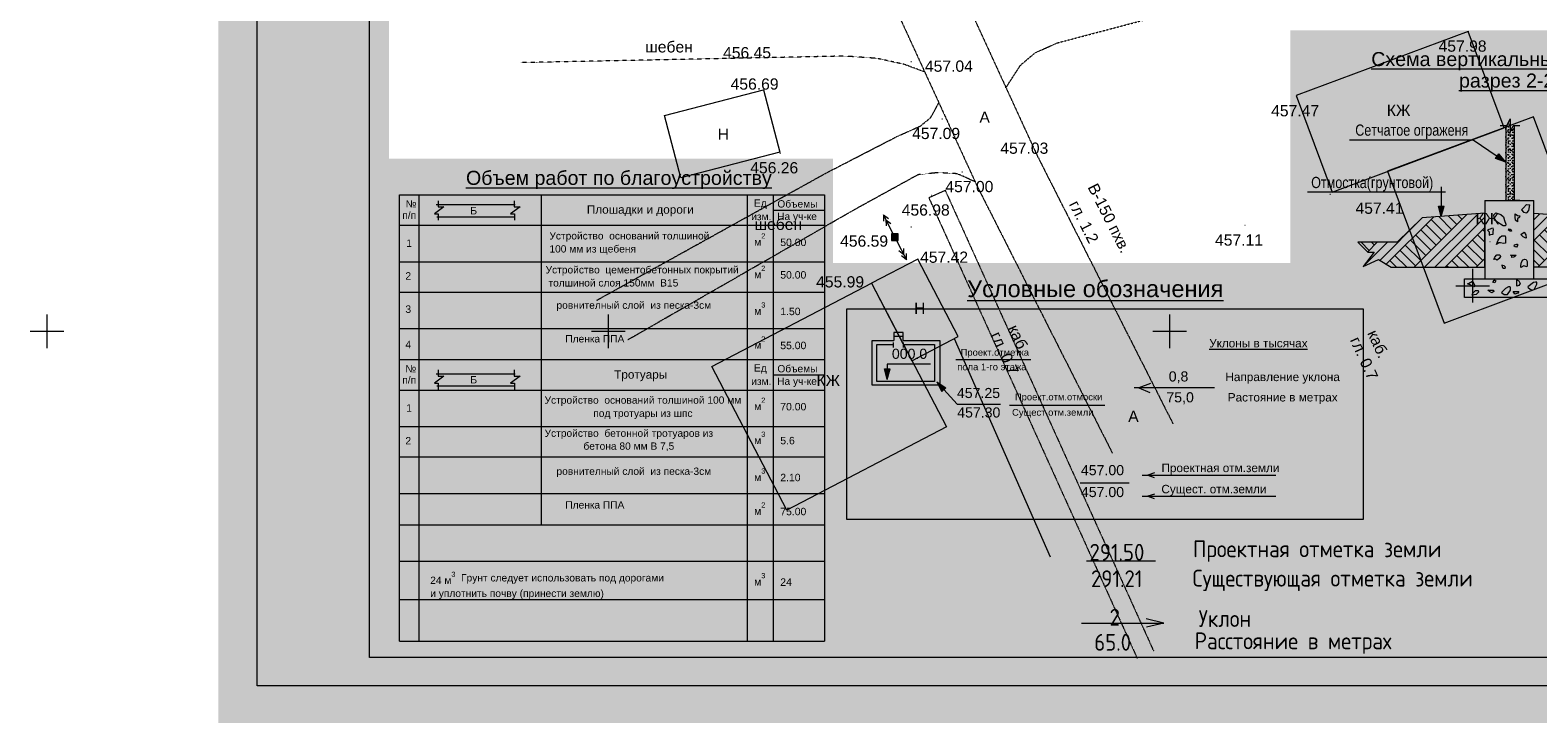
# Model space of a CAD drawing. Header units: millimetres. Extents: x 918404 to 1362154, y 4120617 to 4364104.
# Tile 33 of 256: x 918404 to 945265, y 4158072 to 4170417. Entities that reach past the tile are written whole.
import ezdxf

# ---------------------------------------------------------------- set-up
doc = ezdxf.new("R2010")
doc.units = ezdxf.units.MM
doc.header["$MEASUREMENT"] = 0
doc.linetypes.add('Д_ТРОТ_ТРУБА', pattern=[1.5, 0.75, -0.75])
for name, color, linetype, lineweight in [('(001) Сетка_Ном._пера__132', 132, 'Continuous', 18), ('(001) Сетка_Ном._пера__7', 7, 'Continuous', 18), ('(007) Здания_Ном._пера__7', 7, 'Continuous', 18), ('(014) Водопровод_Ном._пера__7', 7, 'Continuous', 18), ('(019) Связь_Ном._пера__7', 7, 'Continuous', 18), ('(022) Возд. Линии_Ном._пера__240', 240, 'Continuous', 18), ('(022) Возд. Линии_Ном._пера__7', 7, 'Continuous', 18), ('(025) Дорога_Ном._пера__7', 7, 'Continuous', 18), ('0_Ном._пера__1', 1, 'Continuous', 18), ('0_Ном._пера__174', 174, 'Continuous', 18), ('0_Ном._пера__255', 255, 'Continuous', 18), ('0_Ном._пера__5', 5, 'Continuous', 18), ('0_Ном._пера__7', 7, 'Continuous', 18), ('1_Ном._пера__7', 7, 'Continuous', 18), ('Text blocks_Ном._пера__1_Ном._пера__7', 7, 'Continuous', 18), ('text_Ном._пера__1', 1, 'Continuous', 18), ('text_Ном._пера__5', 5, 'Continuous', 18), ('text_Ном._пера__7', 7, 'Continuous', 18), ('TXT_Ном._пера__5', 5, 'Continuous', 18), ('ВЫСОТА_Ном._пера__7', 7, 'Continuous', 18), ('РУС_Ном._пера__7', 7, 'Continuous', 18), ('Текст_Ном._пера__255', 255, 'Continuous', 18), ('Текст_Ном._пера__7', 7, 'Continuous', 18), ('ТОЧКИ_Ном._пера__5', 5, 'Continuous', 18)]:
    doc.layers.add(name, color=color, linetype=linetype, lineweight=lineweight)
for name, color, linetype, lineweight, true_color in [('0_Ном._пера__253', 7, 'Continuous', 18, 0xb6b6b6), ('0_Ном._пера__8', 7, 'Continuous', 18, 0x136734), ('Канал Напор_Ном._пера__250', 7, 'Continuous', 18, 0x494949)]:
    doc.layers.add(name, color=color, linetype=linetype, lineweight=lineweight, true_color=true_color)
doc.layers.add('text', color=7, linetype='Continuous')
doc.styles.add('СГЕНЕРИР_СТИЛЬ_1', font='arial.ttf')
doc.styles.add('СГЕНЕРИР_СТИЛЬ_15', font='arial.ttf')
doc.styles.add('СГЕНЕРИР_СТИЛЬ_16', font='arial.ttf')
doc.styles.add('СГЕНЕРИР_СТИЛЬ_2', font='arial.ttf')
doc.styles.add('СГЕНЕРИР_СТИЛЬ_8', font='isocp.shx')
pattern_1 = [(45, (295942.93, 4126321.94), (-275.77163, 275.77163), []), (45, (295851, 4126413.9), (-551.5433, 551.5433), []), (45, (295759.1, 4126505.8), (-551.5433, 551.5433), []), (135, (295667.16, 4126597.72), (91.923878, 91.923878), [389.99999, -389.99999])]

# ---------------------------------------------------------------- blocks, each defined once
blk = doc.blocks.new('Линия_122', base_point=(934917, 4163752))
at = {"layer": '0_Ном._пера__1', "linetype": 'Continuous'}
blk.add_hatch(color=256, dxfattribs=at).paths.add_polyline_path([(934557, 4164150), (934645, 4163978), (934720, 4164045)])
for p, q in [((934557, 4164150), (934720, 4164045)), ((934557, 4164150), (934645, 4163978)), ((934720, 4164045), (934645, 4163978))]:
    blk.add_line(p, q, dxfattribs=at)
at = {"layer": '0_Ном._пера__5', "linetype": 'Continuous'}
blk.add_line((934917, 4163752), (934683, 4164012), dxfattribs=at)
blk = doc.blocks.new('Линия_123', base_point=(933675, 4164467))
at = {"layer": '0_Ном._пера__1', "linetype": 'Continuous'}
blk.add_hatch(color=256, dxfattribs=at).paths.add_polyline_path([(933675, 4164192), (933725, 4164379), (933625, 4164379)])
for p, q in [((933675, 4164192), (933625, 4164379)), ((933625, 4164379), (933725, 4164379)), ((933675, 4164192), (933725, 4164379))]:
    blk.add_line(p, q, dxfattribs=at)
at = {"layer": '0_Ном._пера__5', "linetype": 'Continuous'}
blk.add_line((933675, 4164467), (933675, 4164379), dxfattribs=at)
blk = doc.blocks.new('Линия_126', base_point=(943544, 4167625))
at = {"layer": 'text_Ном._пера__1', "linetype": 'Continuous'}
blk.add_hatch(color=256, dxfattribs=at).paths.add_polyline_path([(943544, 4167097), (943594, 4167283), (943494, 4167283)])
for p, q in [((943544, 4167097), (943494, 4167283)), ((943494, 4167283), (943594, 4167283)), ((943544, 4167097), (943594, 4167283))]:
    blk.add_line(p, q, dxfattribs=at)
at = {"layer": 'text_Ном._пера__7', "linetype": 'Continuous'}
blk.add_line((943544, 4167625), (943544, 4167283), dxfattribs=at)
blk = doc.blocks.new('Линия_128', base_point=(944115, 4168461))
at = {"layer": 'text_Ном._пера__1', "linetype": 'Continuous'}
blk.add_hatch(color=256, dxfattribs=at).paths.add_polyline_path([(944694, 4168067), (944568, 4168213), (944511, 4168130)])
for p, q in [((944511, 4168130), (944568, 4168213)), ((944694, 4168067), (944511, 4168130)), ((944694, 4168067), (944568, 4168213))]:
    blk.add_line(p, q, dxfattribs=at)
at = {"layer": 'text_Ном._пера__7', "linetype": 'Continuous'}
blk.add_line((944115, 4168461), (944540, 4168172), dxfattribs=at)

msp = doc.modelspace()

# ---------------------------------------------------------------- hatches: boundary and pattern name
at = {"layer": '(022) Возд. Линии_Ном._пера__240', "linetype": 'Continuous'}
h = msp.add_hatch(color=256, dxfattribs=at)
h.paths.add_polyline_path([(933751.2, 4166787.7), (933751.2, 4166667.7), (933871.2, 4166667.7), (933871.2, 4166787.7)])
h.paths.add_polyline_path([(933821.2, 4166727.7, -1.0000337), (933801.2, 4166727.7, -1)], flags=0)
at = {"layer": '(022) Возд. Линии_Ном._пера__7', "linetype": 'Continuous'}
msp.add_hatch(color=256, dxfattribs=at).paths.add_polyline_path([(933818.5, 4166720.9, 1), (933803.9, 4166734.5, 1)])
at = {"layer": '0_Ном._пера__253', "linetype": 'Continuous'}
h = msp.add_hatch(dxfattribs=at)
h.set_pattern_fill('Бетон_легкий', color=256, style=0, pattern_type=2)
h.set_pattern_definition([(0, (295942.93, 4126321.94), (0, 259.80762), [16.25, -133.75]), (0, (296017.93, 4126451.85), (0, 259.80762), [16.25, -133.75]), (60, (295942.93, 4126321.94), (-225, 129.90381), [16.25, -133.75]), (60, (296092.93, 4126321.94), (-225, 129.90381), [16.25, -133.75]), (120, (295959.18, 4126321.94), (225, 129.90381), [16.25, -133.75]), (120, (296109.18, 4126321.94), (225, 129.90381), [16.25, -133.75]), (0, (295942.933, 4126346.945), (0, 50), [0, -50, 0, -75]), (45, (295967.933, 4126346.945), (-35.355339, 35.355339), [0, -37.5, 0, -62.5])])
h.paths.add_polyline_path([(944693.8, 4167379), (944849.4, 4167379), (944849.4, 4168713), (944825.9, 4168713), (944773.3, 4168600.3), (944773.3, 4168839.6), (944709.5, 4168713), (944693.8, 4168713)])
h = msp.add_hatch(dxfattribs=at)
h.set_pattern_fill('Грунт', color=256, style=0, pattern_type=2)
h.set_pattern_definition(pattern_1)
h.paths.add_polyline_path([(942056.1, 4166636), (942233.6, 4166458.5), (942348.2, 4166461.7), (942151.1, 4166204.7), (942425.3, 4166328.9), (942649.3, 4166190.7), (944319.9, 4166190.7), (944319.9, 4167154.3), (943202.2, 4167071.4), (942761.4, 4166636)])
h = msp.add_hatch(dxfattribs=at)
h.set_pattern_fill('Грунт', color=256, style=0, pattern_type=2)
h.set_pattern_definition(pattern_1)
h.paths.add_polyline_path([(947456.9, 4166636), (947279.4, 4166458.5), (947164.8, 4166461.7), (947361.8, 4166204.7), (947087.7, 4166328.9), (946863.7, 4166190.7), (945193.1, 4166190.7), (945193.1, 4167154.3), (946310.8, 4167071.4), (946751.6, 4166636)])
at = {"layer": '0_Ном._пера__255', "linetype": 'Continuous'}
h = msp.add_hatch(color=256, dxfattribs=at)
h.paths.add_polyline_path([(921758.4, 4189078.6), (921758.4, 4158072.3), (965138, 4158072.3), (965138, 4189078.6)])
h.paths.add_polyline_path([(924794.4, 4168129), (924794.4, 4186678.8), (949743.4, 4186678.8), (949743.4, 4179109.4), (950980.5, 4179109.4), (950980.5, 4170413.3), (940853.3, 4170413.3), (940853.3, 4166265.3), (932706.4, 4166265.3), (932706.4, 4168129)], flags=0)
at = {"layer": 'Канал Напор_Ном._пера__250', "linetype": 'Continuous', "lineweight": 0, "true_color": 0x363636}
msp.add_hatch(color=250, dxfattribs=at).paths.add_polyline_path([(925671.2, 4167308.6), (925671.2, 4167265.9), (925775.6, 4167265.9), (925605.1, 4167141.2), (925673.3, 4167141.2), (925673.3, 4167084.5), (927031.7, 4167084.5), (927031.7, 4167141.2), (926963.5, 4167141.2), (927134, 4167265.9), (927029.6, 4167265.9), (927029.6, 4167308.6)])
at = {"layer": 'Канал Напор_Ном._пера__250', "linetype": 'Continuous', "lineweight": 0, "true_color": 0x121212}
msp.add_hatch(color=250, dxfattribs=at).paths.add_polyline_path([(925671.2, 4164295.1), (925671.2, 4164252.4), (925775.6, 4164252.4), (925605.1, 4164127.7), (925673.3, 4164127.7), (925673.3, 4164071), (927031.7, 4164071), (927031.7, 4164127.7), (926963.5, 4164127.7), (927134, 4164252.4), (927029.6, 4164252.4), (927029.6, 4164295.1)])

# ---------------------------------------------------------------- linework, layer by layer
at = {"layer": '(001) Сетка_Ном._пера__132', "linetype": 'Continuous'}
for p, q in [((918703.5, 4165351.3), (918703.5, 4164751.3)), ((928703.5, 4165351.3), (928703.5, 4164751.3)), ((938703.5, 4165351.3), (938703.5, 4164751.3)), ((918403.5, 4165051.3), (919003.5, 4165051.3)), ((928403.5, 4165051.3), (929003.5, 4165051.3)), ((938403.5, 4165051.3), (939003.5, 4165051.3))]:
    msp.add_line(p, q, dxfattribs=at)
at = {"layer": '(001) Сетка_Ном._пера__7', "linetype": 'Continuous'}
for p, q in [((944103.6, 4166163.2), (944103.6, 4165563.2)), ((943803.6, 4165863.2), (944403.6, 4165863.2))]:
    msp.add_line(p, q, dxfattribs=at)
at = {"layer": '(022) Возд. Линии_Ном._пера__7', "linetype": 'Continuous'}
for p, q in [((933604, 4167127.6), (933605.6, 4167015.8)), ((933604, 4167127.6), (933694.4, 4167061.8)), ((933788, 4166772.5), (933604, 4167127.6)), ((933650, 4167038.8), (933740.4, 4166973)), ((933650, 4167038.8), (933651.6, 4166927.1)), ((933833.9, 4166683.1), (934015.5, 4166326.8)), ((933970.1, 4166415.9), (933880.2, 4166482.2)), ((933970.1, 4166415.9), (933969.3, 4166527.7)), ((934015.5, 4166326.8), (933925.6, 4166393.1)), ((934015.5, 4166326.8), (934014.7, 4166438.6))]:
    msp.add_line(p, q, dxfattribs=at)
at = {"layer": '(022) Возд. Линии_Ном._пера__7', "linetype": 'Continuous', "flags": 128}
msp.add_lwpolyline([(933751.2, 4166667.7), (933871.2, 4166667.7), (933871.2, 4166787.7), (933751.2, 4166787.7)], close=True, dxfattribs=at)
at = {"layer": '(022) Возд. Линии_Ном._пера__7', "linetype": 'Continuous'}
msp.add_circle((933811.2, 4166727.7), 10, dxfattribs=at)
at = {"layer": '0_Ном._пера__174', "linetype": 'Continuous', "flags": 128}
for points in [[(922449.1, 4158734.6), (922449.1, 4188014.6), (964449.1, 4188014.6), (964449.1, 4158734.6)], [(924449.1, 4187514.6), (963949.1, 4187514.6), (963949.1, 4159234.6), (924449.1, 4159234.6)]]:
    msp.add_lwpolyline(points, close=True, dxfattribs=at)
at = {"layer": '0_Ном._пера__5', "linetype": 'Continuous'}
for p, q in [((932953.5, 4165449), (942153.9, 4165449)), ((932953.5, 4161697.9), (932953.5, 4165449)), ((942153.9, 4165449), (942153.9, 4161697.9)), ((933407.7, 4164090.1), (933407.7, 4164884.8)), ((933407.7, 4164884.8), (933790.7, 4164884.8)), ((933954.7, 4165030.4), (933790.7, 4165030.4)), ((933790.7, 4165030.4), (933790.7, 4164884.8)), ((933954.7, 4164959.5), (933790.7, 4164959.5)), ((933954.7, 4164884.8), (933954.7, 4165030.4)), ((933954.7, 4164884.8), (934611.2, 4164884.8)), ((934611.2, 4164884.8), (934611.2, 4164090.1)), ((933490.4, 4164154.4), (933490.4, 4164815.9)), ((933490.4, 4164815.9), (933784.1, 4164815.9)), ((933784.1, 4164764.5), (933784.1, 4164853.1)), ((933954.7, 4164853.1), (933954.7, 4164764.5)), ((933954.7, 4164815.9), (934514.8, 4164815.9)), ((934514.8, 4164815.9), (934514.8, 4164154.4)), ((934446.5, 4164467.1), (933673.4, 4164467.1)), ((934896.8, 4164548.9), (936230.9, 4164548.9)), ((934611.2, 4164090.1), (933407.7, 4164090.1)), ((934514.8, 4164154.4), (933490.4, 4164154.4)), ((938365.7, 4164121.9), (938155.1, 4164045.3)), ((939502.6, 4164045.3), (938074, 4164045.3)), ((938155.1, 4164045.3), (938354.2, 4163961.1)), ((934916.9, 4163752.3), (935689.7, 4163752.3)), ((935854.3, 4163736.8), (937551.4, 4163736.8)), ((942153.9, 4161697.9), (932953.5, 4161697.9))]:
    msp.add_line(p, q, dxfattribs=at)
at = {"layer": '0_Ном._пера__7', "linetype": 'Continuous'}
for p, q in [((944709.5, 4168713), (944593.9, 4168713)), ((944693.8, 4168713), (944693.8, 4167379)), ((944709.5, 4168713), (944773.3, 4168839.6)), ((944773.3, 4168839.6), (944773.3, 4168600.3)), ((944773.3, 4168600.3), (944825.9, 4168713)), ((944946.5, 4168713), (944825.9, 4168713)), ((944849.4, 4167379), (944849.4, 4168713)), ((941908.3, 4168461.4), (944114.6, 4168461.4)), ((943621.4, 4167531.6), (941159, 4167531.6)), ((944319.9, 4167379), (945193.1, 4167379)), ((944319.9, 4167379), (944319.9, 4165987.7)), ((944946.5, 4167379), (944849.4, 4167379)), ((945063.8, 4167309.1), (945007.5, 4167252.8)), ((945063.8, 4167309.1), (945122.9, 4167305.5)), ((945104.4, 4167205.8), (945122.9, 4167305.5)), ((945193.1, 4165987.7), (945193.1, 4167379)), ((943202.2, 4167071.4), (942761.4, 4166636)), ((944319.9, 4167154.3), (943202.2, 4167071.4)), ((944478.6, 4167128.2), (944517.4, 4167163.3)), ((944489.7, 4167028.6), (944478.6, 4167128.2)), ((944602.3, 4166960.2), (944489.7, 4167028.6)), ((944517.4, 4167163.3), (944607.8, 4167131.9)), ((944607.8, 4167131.9), (944650.3, 4167087.6)), ((944650.3, 4167087.6), (944670.6, 4167026.7)), ((944670.6, 4167026.7), (944696.4, 4166962.1)), ((944858.9, 4167082.1), (944858.9, 4167144.9)), ((944858.9, 4167144.9), (944905, 4167115.3)), ((944868.1, 4167030.4), (944858.9, 4167082.1)), ((944899.5, 4167000.9), (944868.1, 4167030.4)), ((944901.3, 4167054.4), (944899.5, 4167000.9)), ((944938.3, 4167083.9), (944901.3, 4167054.4)), ((944905, 4167115.3), (944943.8, 4167106.1)), ((944943.8, 4167106.1), (944938.3, 4167083.9)), ((945007.5, 4167252.8), (944971.5, 4167216.8)), ((944971.5, 4167216.8), (945012.1, 4167174.4)), ((945012.1, 4167174.4), (945071.2, 4167163.3)), ((945071.2, 4167163.3), (945104.4, 4167205.8)), ((945193.1, 4167154.3), (946310.8, 4167071.4)), ((944389.7, 4166865.2), (944365.1, 4166854.4)), ((944365.1, 4166854.4), (944395.8, 4166825.2)), ((944417.4, 4166871.3), (944389.7, 4166865.2)), ((944395.8, 4166825.2), (944400.4, 4166763.6)), ((944400.4, 4166763.6), (944426.6, 4166777.5)), ((944438.9, 4166883.6), (944417.4, 4166871.3)), ((944426.6, 4166777.5), (944469.7, 4166782.1)), ((944471.2, 4166888.3), (944438.9, 4166883.6)), ((944468.1, 4166822.1), (944472.7, 4166866.7)), ((944469.7, 4166782.1), (944468.1, 4166822.1)), ((944472.7, 4166866.7), (944471.2, 4166888.3)), ((944591.2, 4166725.2), (944625, 4166754.4)), ((944644.7, 4166927), (944602.3, 4166960.2)), ((944625, 4166754.4), (944685, 4166754.4)), ((944687.2, 4166932.6), (944644.7, 4166927)), ((944685, 4166754.4), (944691.2, 4166729.8)), ((944696.4, 4166962.1), (944687.2, 4166932.6)), ((944745, 4166854.4), (944746.6, 4166875.9)), ((944769.7, 4166834.4), (944745, 4166854.4)), ((944746.6, 4166875.9), (944772.7, 4166871.3)), ((944794.3, 4166834.4), (944769.7, 4166834.4)), ((944772.7, 4166871.3), (944788.1, 4166860.6)), ((944788.1, 4166860.6), (944794.3, 4166834.4)), ((944963.5, 4166774.4), (945020.4, 4166814.4)), ((945003.5, 4166736), (944963.5, 4166774.4)), ((945020.4, 4166814.4), (945052.7, 4166766.7)), ((945052.7, 4166766.7), (945058.9, 4166712.9)), ((942761.4, 4166636), (942056.1, 4166636)), ((944407.6, 4166650.3), (944417.6, 4166650.3)), ((944407.6, 4166650.3), (944417.6, 4166650.3)), ((944407.6, 4166650.3), (944417.6, 4166650.3)), ((944407.6, 4166650.3), (944417.6, 4166650.3)), ((944529.7, 4166597.5), (944555.8, 4166674.4)), ((944569.7, 4166626.7), (944529.7, 4166597.5)), ((944555.8, 4166674.4), (944591.2, 4166725.2)), ((944602, 4166629.8), (944569.7, 4166626.7)), ((944651.2, 4166616), (944602, 4166629.8)), ((944686.6, 4166623.7), (944651.2, 4166616)), ((944691.2, 4166663.7), (944686.6, 4166623.7)), ((944691.2, 4166729.8), (944691.2, 4166663.7)), ((944845, 4166568.3), (944849.6, 4166592.9)), ((944862, 4166554.4), (944845, 4166568.3)), ((944849.6, 4166592.9), (944889.6, 4166602.1)), ((944886.6, 4166551.4), (944862, 4166554.4)), ((944901.9, 4166577.5), (944886.6, 4166551.4)), ((944889.6, 4166602.1), (944901.9, 4166600.6)), ((944901.9, 4166600.6), (944901.9, 4166577.5)), ((945041.9, 4166717.5), (945003.5, 4166736)), ((945058.9, 4166712.9), (945041.9, 4166717.5)), ((944483.5, 4166337.5), (944500.4, 4166372.9)), ((944485.1, 4166326.8), (944483.5, 4166337.5)), ((944494.3, 4166336), (944485.1, 4166326.8)), ((944511.2, 4166336), (944494.3, 4166336)), ((944500.4, 4166372.9), (944535.8, 4166411.4)), ((944526.6, 4166323.7), (944511.2, 4166336)), ((944540.4, 4166317.5), (944526.6, 4166323.7)), ((944535.8, 4166411.4), (944585, 4166411.4)), ((944575.8, 4166349.8), (944540.4, 4166317.5)), ((944598.9, 4166385.2), (944575.8, 4166349.8)), ((944585, 4166411.4), (944598.9, 4166385.2)), ((944622, 4166231.4), (944637.4, 4166186.8)), ((944662, 4166217.5), (944622, 4166231.4)), ((944686.6, 4166192.9), (944662, 4166217.5)), ((944800.4, 4166386.8), (944777.3, 4166409.8)), ((944777.3, 4166409.8), (944877.3, 4166409.8)), ((944803.5, 4166368.3), (944800.4, 4166386.8)), ((944834.3, 4166372.9), (944803.5, 4166368.3)), ((944852.7, 4166385.2), (944834.3, 4166372.9)), ((944877.3, 4166409.8), (944852.7, 4166385.2)), ((944958.9, 4166223.7), (944975.8, 4166282.1)), ((944958.9, 4166189.8), (944958.9, 4166223.7)), ((945014.2, 4166214.5), (944958.9, 4166189.8)), ((944975.8, 4166282.1), (944998.9, 4166325.2)), ((944998.9, 4166325.2), (945034.2, 4166337.5)), ((945066.6, 4166202.1), (945014.2, 4166214.5)), ((945034.2, 4166337.5), (945057.3, 4166331.4)), ((945057.3, 4166331.4), (945072.7, 4166291.4)), ((945072.7, 4166229.8), (945066.6, 4166202.1)), ((945072.7, 4166291.4), (945072.7, 4166229.8)), ((943956.1, 4165650.4), (943956.1, 4165987.7)), ((943956.1, 4165987.7), (945556.9, 4165987.7)), ((944031.3, 4165903), (944102.2, 4165945.1)), ((944102.2, 4165945.1), (944148.7, 4165854.2)), ((944319.9, 4165987.7), (945193.1, 4165987.7)), ((944465.5, 4165925.1), (944487.6, 4165965)), ((944487.6, 4165965), (944514.2, 4165949.5)), ((944514.2, 4165949.5), (944500.9, 4165914.1)), ((944637.4, 4166186.8), (944654.3, 4166172.9)), ((944654.3, 4166172.9), (944683.5, 4166172.9)), ((944683.5, 4166172.9), (944686.6, 4166192.9)), ((944888.6, 4165854.2), (944888.6, 4165967.2)), ((944888.6, 4165967.2), (944926.2, 4165949.5)), ((944926.2, 4165949.5), (944950.6, 4165900.8)), ((944009.1, 4165898.5), (944031.3, 4165903)), ((944057.9, 4165878.6), (944009.1, 4165898.5)), ((944126.5, 4165843.2), (944057.9, 4165878.6)), ((944093.3, 4165697), (944108.8, 4165730.2)), ((944166.4, 4165708), (944093.3, 4165697)), ((944108.8, 4165730.2), (944155.3, 4165778.9)), ((944148.7, 4165854.2), (944126.5, 4165843.2)), ((944155.3, 4165778.9), (944204.1, 4165774.5)), ((944208.5, 4165745.7), (944166.4, 4165708)), ((944204.1, 4165774.5), (944208.5, 4165745.7)), ((944374.6, 4165785.6), (944474.3, 4165785.6)), ((944401.2, 4165761.2), (944374.6, 4165785.6)), ((944443.3, 4165734.6), (944401.2, 4165761.2)), ((944481, 4165761.2), (944443.3, 4165734.6)), ((944500.9, 4165914.1), (944465.5, 4165925.1)), ((944474.3, 4165785.6), (944481, 4165761.2)), ((944687, 4165812.2), (944616.1, 4165741.3)), ((944616.1, 4165741.3), (944662.6, 4165708)), ((944662.6, 4165708), (944722.4, 4165705.8)), ((944742.4, 4165845.4), (944687, 4165812.2)), ((944722.4, 4165705.8), (944780, 4165783.4)), ((944764.5, 4165845.4), (944742.4, 4165845.4)), ((944777.8, 4165836.5), (944764.5, 4165845.4)), ((944780, 4165783.4), (944777.8, 4165836.5)), ((944835.4, 4165741.3), (944826.5, 4165759)), ((944826.5, 4165759), (944928.4, 4165759)), ((944857.6, 4165712.5), (944835.4, 4165741.3)), ((944908.5, 4165730.2), (944857.6, 4165712.5)), ((944928.4, 4165867.5), (944888.6, 4165854.2)), ((944928.4, 4165759), (944908.5, 4165730.2)), ((944950.6, 4165900.8), (944928.4, 4165867.5)), ((945185.4, 4165921.8), (945089.4, 4165844.3)), ((945089.4, 4165844.3), (945095, 4165829.5)), ((945095, 4165829.5), (945130, 4165801.8)), ((945130, 4165801.8), (945170.6, 4165783.4)), ((945170.6, 4165783.4), (945202, 4165794.4)), ((945220.5, 4165927.3), (945185.4, 4165921.8)), ((945202, 4165794.4), (945248.2, 4165892.3)), ((945248.2, 4165927.3), (945220.5, 4165927.3)), ((945248.2, 4165892.3), (945248.2, 4165927.3)), ((945556.9, 4165650.4), (943956.1, 4165650.4))]:
    msp.add_line(p, q, dxfattribs=at)
at = {"layer": '0_Ном._пера__7', "linetype": 'Д_ТРОТ_ТРУБА', "flags": 128}
for points in [[(925595.7, 4186494.9), (931007.6, 4175948.4), (933042.4, 4172501.4), (935273, 4167639.8), (937683.7, 4162880.2)], [(926944.5, 4186494.9), (932059.1, 4176527.8), (934101.4, 4173068.1), (936342.9, 4168183.8), (938764.5, 4163401.5)], [(935788.5, 4169391.8), (936047.7, 4169793.1), (936310.5, 4170014.9), (936697, 4170188.4), (939379.8, 4170896.6), (940620.4, 4171231.6), (941400.3, 4171390.4), (942151.2, 4171494.4), (943007.7, 4171459.5), (944034.5, 4171369.1), (945006.5, 4171320.7), (945859.7, 4171325.5), (946761, 4171445.3), (947354.3, 4171661.7), (947961.2, 4172137.8), (948773.2, 4173345.5)], [(934341.1, 4169671), (933971.2, 4169808.3), (933492.1, 4169913.3), (932918.7, 4169954.6), (927146.1, 4169838.1)], [(928499.4, 4165604.9), (932580.3, 4167869.5), (933834, 4168515.7), (934266.5, 4168710.5), (934448.6, 4168858.4), (934593.3, 4169121.1)], [(935240.6, 4167710.5), (935081, 4167788.2), (934915.4, 4167858), (934572, 4167877.1), (934222.8, 4167840), (933091.6, 4167218.1), (929052.8, 4164896.7)], [(934705.8, 4167560.4), (938417, 4159356.8)], [(934414.2, 4167428.5), (938125.5, 4159224.9)]]:
    msp.add_lwpolyline(points, dxfattribs=at)
at = {"layer": '0_Ном._пера__7', "linetype": 'Continuous', "flags": 128}
for points in [[(944024.9, 4170395.4), (940956.8, 4169249.7), (941597.9, 4167532.7), (944666, 4168678.4)], [(931468.5, 4169352.3), (931757.5, 4168241.9), (929993.7, 4167782.9), (929704.7, 4168893.3)], [(942586, 4167901.7), (943596.1, 4165196.6), (946196.1, 4166167.5), (945186, 4168872.6)], [(934218.6, 4166336.7), (933394.2, 4165906.7), (934114.2, 4164526.4), (934938.6, 4164956.4)], [(930551.4, 4164423.8), (933394.2, 4165906.7), (934730.1, 4163345.6), (931887.2, 4161862.8)]]:
    msp.add_lwpolyline(points, close=True, dxfattribs=at)
for points in [[(934705.8, 4167560.4), (934414.2, 4167428.5)], [(934865.3, 4164924.2), (936573.8, 4161032.9)]]:
    msp.add_lwpolyline(points, dxfattribs=at)
at = {"layer": '0_Ном._пера__8', "linetype": 'Continuous', "flags": 128}
for points in [[(942056.1, 4166636), (942233.6, 4166458.5), (942348.2, 4166461.7), (942151.1, 4166204.7), (942425.3, 4166328.9), (942649.3, 4166190.7), (944319.9, 4166190.7), (944319.9, 4167154.3), (943202.2, 4167071.4), (942761.4, 4166636)], [(947456.9, 4166636), (947279.4, 4166458.5), (947164.8, 4166461.7), (947361.8, 4166204.7), (947087.7, 4166328.9), (946863.7, 4166190.7), (945193.1, 4166190.7), (945193.1, 4167154.3), (946310.8, 4167071.4), (946751.6, 4166636)]]:
    msp.add_lwpolyline(points, close=True, dxfattribs=at)
at = {"layer": '1_Ном._пера__7', "linetype": 'Continuous'}
for p, q in [((924983.4, 4167482.3), (932556.9, 4167482.3)), ((925327.7, 4167482.3), (925327.7, 4164545.5)), ((925636.7, 4167308.6), (927044.1, 4167308.6)), ((927507.9, 4167482.3), (927507.9, 4164545.5)), ((931179.9, 4167482.3), (931179.9, 4164545.5)), ((931638.9, 4167482.3), (931638.9, 4164545.5)), ((927043.4, 4167084.5), (925646.8, 4167084.5)), ((931638.9, 4167211.3), (932556.9, 4167211.3)), ((924983.4, 4166940.4), (932556.9, 4166940.4)), ((924983.4, 4166290.2), (932556.9, 4166290.2)), ((924983.4, 4165749.1), (932556.9, 4165749.1)), ((924983.4, 4165098.9), (932556.9, 4165098.9)), ((925327.7, 4164545.5), (925327.7, 4162162.1)), ((927507.9, 4164545.5), (927507.9, 4161602.9)), ((931179.9, 4164545.5), (931179.9, 4162162.1)), ((931638.9, 4164545.5), (931638.9, 4162162.1)), ((925636.7, 4164295.1), (927044.1, 4164295.1)), ((927043.4, 4164071), (925646.8, 4164071)), ((931638.9, 4164274.5), (932556.9, 4164274.5)), ((924983.4, 4164003.6), (932556.9, 4164003.6)), ((924983.4, 4163353.3), (932556.9, 4163353.3)), ((924983.4, 4162812.3), (932556.9, 4162812.3)), ((924983.4, 4162162.1), (932556.9, 4162162.1)), ((925327.7, 4162162.1), (925327.7, 4159525.3)), ((931179.9, 4162162.1), (931179.9, 4159525.3)), ((931638.9, 4162162.1), (931638.9, 4159525.3)), ((924983.4, 4161602.9), (932556.9, 4161602.9)), ((924983.4, 4160952), (932556.9, 4160952)), ((924983.4, 4160269.1), (932556.9, 4160269.1)), ((924983.4, 4159525.3), (932556.9, 4159525.3))]:
    msp.add_line(p, q, dxfattribs=at)
at = {"layer": '1_Ном._пера__7', "linetype": 'Continuous', "flags": 128}
for points in [[(924983.4, 4164545.5), (924983.4, 4167482.3), (932556.9, 4167482.3), (932556.9, 4164542.4)], [(925671.2, 4167376.8), (925671.2, 4167265.9), (925775.6, 4167265.9), (925605.1, 4167141.2), (925673.3, 4167141.2), (925673.3, 4167028.6)], [(927029.6, 4167376.8), (927029.6, 4167265.9), (927134, 4167265.9), (926963.5, 4167141.2), (927031.7, 4167141.2), (927031.7, 4167028.6)], [(924983.4, 4162162.1), (924983.4, 4164545.5), (932556.9, 4164545.5), (932556.9, 4162162.1)], [(925671.2, 4164363.2), (925671.2, 4164252.4), (925775.6, 4164252.4), (925605.1, 4164127.7), (925673.3, 4164127.7), (925673.3, 4164015)], [(927029.6, 4164363.2), (927029.6, 4164252.4), (927134, 4164252.4), (926963.5, 4164127.7), (927031.7, 4164127.7), (927031.7, 4164015)], [(924983.4, 4159525.3), (924983.4, 4162162.1)], [(932556.9, 4162162.1), (932556.9, 4159525.3)]]:
    msp.add_lwpolyline(points, dxfattribs=at)
at = {"layer": 'text_Ном._пера__5', "linetype": 'Continuous'}
for p, q in [((937221.4, 4160958.6), (938451.4, 4160956.8)), ((937132.7, 4159848.9), (938604, 4159848.9)), ((938604, 4159848.9), (938284.6, 4159923.2)), ((938604, 4159848.9), (938295.2, 4159780.2))]:
    msp.add_line(p, q, dxfattribs=at)
at = {"layer": 'TXT_Ном._пера__5', "linetype": 'Continuous'}
for p, q in [((938214.7, 4162484.8), (940598, 4162484.8)), ((938433.8, 4162525.4), (938317.2, 4162484.8)), ((938317.2, 4162484.8), (938430.5, 4162442.8)), ((937108, 4162350.7), (937981.8, 4162350.7)), ((938214.7, 4162109.9), (940598, 4162109.9)), ((938433.8, 4162150.5), (938317.2, 4162109.9)), ((938317.2, 4162109.9), (938430.5, 4162067.9))]:
    msp.add_line(p, q, dxfattribs=at)
at = {"layer": 'ТОЧКИ_Ном._пера__5', "linetype": 'Continuous'}
for p, q in [((944024.9, 4170395.4), (944034.9, 4170395.4)), ((934093, 4169859.4), (934103, 4169859.4)), ((931468.5, 4169352.3), (931478.5, 4169352.3)), ((940965.5, 4169252.9), (940975.5, 4169252.9)), ((940965.5, 4169252.9), (940975.5, 4169252.9)), ((934645.7, 4168838.8), (934655.7, 4168838.8)), ((931761.4, 4168227.2), (931771.4, 4168227.2)), ((935005.3, 4167893.2), (935015.3, 4167893.2)), ((934705.8, 4167560.4), (934715.8, 4167560.4)), ((934460.5, 4167474.9), (934470.5, 4167474.9)), ((941560.5, 4167492.2), (941570.5, 4167492.2)), ((934094, 4166911.3), (934104, 4166911.3)), ((940042, 4166939.3), (940052, 4166939.3)), ((933811.2, 4166727.7), (933821.2, 4166727.7)), ((934218.6, 4166336.7), (934228.6, 4166336.7)), ((933394.7, 4165906.9), (933404.7, 4165906.9))]:
    msp.add_line(p, q, dxfattribs=at)

# ---------------------------------------------------------------- block references
at = {"color": 5, "linetype": 'Continuous', "lineweight": 18}
for name, p in [('Линия_123', (933675, 4164467.1)), ('Линия_122', (934916.9, 4163752.3))]:
    msp.add_blockref(name, p, dxfattribs=at)
at = {"layer": 'text', "linetype": 'Continuous'}
for name, p in [('Линия_128', (944114.6, 4168461.4)), ('Линия_126', (943544.2, 4167625.3))]:
    msp.add_blockref(name, p, dxfattribs=at)

# ---------------------------------------------------------------- texts
at = {"layer": '(007) Здания_Ном._пера__7', "linetype": 'Continuous', "char_height": 200, "attachment_point": 7, "style": 'СГЕНЕРИР_СТИЛЬ_1'}
for s, insert in [('{КЖ}', (942574.1, 4168888)), ('{Н}', (930652.5, 4168463.5)), ('{КЖ}', (944153.7, 4166958.5)), ('{Н}', (934152.1, 4165361.6)), ('{КЖ}', (932412.7, 4164074))]:
    msp.add_mtext(s, dxfattribs=dict(at, insert=insert))
at = {"layer": '(014) Водопровод_Ном._пера__7', "linetype": 'Continuous', "char_height": 200, "attachment_point": 7, "rotation": 296.85686, "style": 'СГЕНЕРИР_СТИЛЬ_1'}
for s, insert in [('{В-150 пхв.}', (937237.1, 4167619)), ('{гл. 1.2}', (936904.1, 4167316.1))]:
    msp.add_mtext(s, dxfattribs=dict(at, insert=insert))
at = {"layer": '(019) Связь_Ном._пера__7', "linetype": 'Continuous', "char_height": 200, "attachment_point": 7, "rotation": 294.34154, "style": 'СГЕНЕРИР_СТИЛЬ_1'}
for s, insert in [('{каб.}', (935816.4, 4165108.9)), ('{гл. 0.7}', (935507.1, 4164986.4)), ('{гл. 0.7}', (941909.5, 4164895.1)), ('{каб.}', (942218.8, 4165017.6))]:
    msp.add_mtext(s, dxfattribs=dict(at, insert=insert))
at = {"layer": '(025) Дорога_Ном._пера__7', "linetype": 'Continuous', "char_height": 200, "attachment_point": 7, "style": 'СГЕНЕРИР_СТИЛЬ_1'}
for s, insert in [('{шебен}', (929361.1, 4170016.9)), ('{A}', (935315.8, 4168766.8)), ('{шебен}', (931307.5, 4166854.7)), ('{A}', (937966.6, 4163435.1))]:
    msp.add_mtext(s, dxfattribs=dict(at, insert=insert))
at = {"layer": '0_Ном._пера__7', "linetype": 'Continuous', "attachment_point": 8}
for s, insert, char_height, style in [('{\\LУклоны в тысячах}', (940286.5, 4164761.2), 150, 'СГЕНЕРИР_СТИЛЬ_16'), ('{Проект.отметка}', (935589.8, 4164578.8), 120, 'СГЕНЕРИР_СТИЛЬ_15'), ('{пола 1-го этажа}', (935537.6, 4164354.4), 120, 'СГЕНЕРИР_СТИЛЬ_15'), ('{Направление уклона}', (940718, 4164117.1), 150, 'СГЕНЕРИР_СТИЛЬ_15'), ('{Проект.отм.отмоски}', (936726.6, 4163784), 120, 'СГЕНЕРИР_СТИЛЬ_15'), ('{Растояние в метрах}', (940719.4, 4163754.4), 150, 'СГЕНЕРИР_СТИЛЬ_15'), ('{Сущест.отм.земли}', (936622.8, 4163509.5), 120, 'СГЕНЕРИР_СТИЛЬ_15'), ('{Проектная отм.земли}', (939610.4, 4162495.4), 150, 'СГЕНЕРИР_СТИЛЬ_15'), ('{Сущест. отм.земли}', (939493.9, 4162118.1), 150, 'СГЕНЕРИР_СТИЛЬ_15')]:
    msp.add_mtext(s, dxfattribs=dict(at, insert=insert, char_height=char_height, style=style))
at = {"layer": 'Text blocks_Ном._пера__1_Ном._пера__7', "linetype": 'Continuous', "char_height": 180, "attachment_point": 2, "style": 'СГЕНЕРИР_СТИЛЬ_16'}
for s, insert in [('{000.0}', (934071, 4164739.6)), ('{0,8}', (938863.7, 4164336.1)), ('{457.25}', (935299.7, 4164040.7)), ('{75,0}', (938891.2, 4163964)), ('{457.30}', (935304.7, 4163694.1)), ('{457.00}', (937508.5, 4162665.9)), ('{457.00}', (937508.5, 4162275.9))]:
    msp.add_mtext(s, dxfattribs=dict(at, insert=insert))
at = {"layer": 'text_Ном._пера__5', "linetype": 'Continuous', "char_height": 300, "attachment_point": 7, "style": 'СГЕНЕРИР_СТИЛЬ_8'}
for s, insert in [('{291.50}', (937277.4, 4160962.1)), ('{Проектная отметка земли}', (939120.6, 4160942.3)), ('{291.21}', (937303.4, 4160490.6)), ('{Существующая отметка земли}', (939113.7, 4160419.6)), ('{2}', (937635.7, 4159804.5)), ('{Уклон }', (939222.4, 4159781.5)), ('{65.0}', (937362, 4159357.6)), ('{Расстояние в метрах}', (939148.5, 4159302.3))]:
    msp.add_mtext(s, dxfattribs=dict(at, insert=insert))
at = {"layer": 'ВЫСОТА_Ном._пера__7', "linetype": 'Continuous', "char_height": 200, "attachment_point": 4, "style": 'СГЕНЕРИР_СТИЛЬ_1'}
for s, insert in [('{457.98}', (943496.4, 4170131.6)), ('{456.45}', (930748.8, 4170014.3)), ('{457.04}', (934344.7, 4169774.5)), ('{456.69}', (930882.9, 4169455.9)), ('{457.47}', (940513.1, 4168979.8)), ('{457.09}', (934117.2, 4168575.1)), ('{457.03}', (935688.5, 4168312.1)), ('{456.26}', (931232.8, 4167963.4)), ('{457.00}', (934709.4, 4167628.4)), ('{456.98}', (933932, 4167211.1)), ('{457.41}', (942015.8, 4167242.5)), ('{456.59}', (932834, 4166656.7)), ('{457.11}', (939513.5, 4166675.6)), ('{457.42}', (934259, 4166369.7)), ('{455.99}', (932406.7, 4165930.3))]:
    msp.add_mtext(s, dxfattribs=dict(at, insert=insert))
at = {"layer": 'РУС_Ном._пера__7', "linetype": 'Continuous', "char_height": 200, "attachment_point": 8, "style": 'СГЕНЕРИР_СТИЛЬ_15'}
for s, insert in [('{\\W0.800000x;Сетчатое ограженя}', (943019.1, 4168475.5)), ('{\\W0.800000x;Отмостка(грунтовой)}', (942313.9, 4167542))]:
    msp.add_mtext(s, dxfattribs=dict(at, insert=insert))
at = {"layer": 'Текст_Ном._пера__255', "linetype": 'Continuous', "char_height": 132.73, "attachment_point": 7, "style": 'СГЕНЕРИР_СТИЛЬ_1'}
for insert in [(926244.9, 4167134.1), (926244.9, 4164120.6)]:
    msp.add_mtext('{Б}', dxfattribs=dict(at, insert=insert))
at = {"layer": 'Текст_Ном._пера__7', "linetype": 'Continuous'}
for s, insert, char_height, attachment_point, line_spacing_factor, style in [('{\\LСхема вертикальных отметок \\Pразрез 2-2}', (944709.5, 4169318.6), 250, 8, 0.918409, 'СГЕНЕРИР_СТИЛЬ_16'), ('{Устройство  оснований толшиной \\P100 мм из щебеня }', (927654.4, 4166816.8), 130.05, 1, 1.072581, 'СГЕНЕРИР_СТИЛЬ_1'), ('{Устройство  цементобетонных покрытий\\P толшиной слоя 150мм  В15}', (927586.6, 4166211.7), 130.05, 1, 1.074758, 'СГЕНЕРИР_СТИЛЬ_1'), ('{Устройство  оснований толшиной 100 мм \\Pпод тротуары из шпс}', (929320.2, 4163889.7), 130.05, 2, 1.083719, 'СГЕНЕРИР_СТИЛЬ_1'), ('{Устройство  бетонной тротуаров из \\Pбетона 80 мм В 7,5}', (929069.9, 4163299.6), 130.05, 2, 1.061316, 'СГЕНЕРИР_СТИЛЬ_1'), ('{24 м\\A1{\\H0.7x;\\S3^  ;}  Грунт следует использовать под дорогами \\Pи уплотнить почву (принести землю)}', (925531.3, 4160766.3), 130.05, 1, 1.07327, 'СГЕНЕРИР_СТИЛЬ_1')]:
    msp.add_mtext(s, dxfattribs=dict(at, insert=insert, char_height=char_height, attachment_point=attachment_point, line_spacing_factor=line_spacing_factor, style=style))
for s, insert, char_height, attachment_point, style in [('{\\LОбъем работ по благоустройству}', (926168.5, 4167584.6), 250, 7, 'СГЕНЕРИР_СТИЛЬ_2'), ('{ №}', (925042.4, 4167256.7), 130.05, 7, 'СГЕНЕРИР_СТИЛЬ_2'), ('{Плошадки и дороги }', (928321.8, 4167100.6), 150, 7, 'СГЕНЕРИР_СТИЛЬ_2'), ('{Ед}', (931299.3, 4167232.3), 130.05, 7, 'СГЕНЕРИР_СТИЛЬ_2'), ('{Объемы}', (931715.9, 4167254.5), 130.05, 7, 'СГЕНЕРИР_СТИЛЬ_2'), ('{п/п}', (925033.5, 4167052.1), 130.05, 7, 'СГЕНЕРИР_СТИЛЬ_2'), ('{изм.}', (931249.9, 4167029.2), 130.05, 7, 'СГЕНЕРИР_СТИЛЬ_2'), ('{На уч-ке}', (931711.7, 4166993.7), 130.05, 7, 'СГЕНЕРИР_СТИЛЬ_2'), ('{м\\A1{\\H0.7x;\\S2^  ;}}', (931302.4, 4166574.3), 132.729, 7, 'СГЕНЕРИР_СТИЛЬ_1'), ('{50.00}', (931768, 4166567.4), 132.73, 7, 'СГЕНЕРИР_СТИЛЬ_1'), ('{1}', (925103.6, 4166553.5), 132.73, 7, 'СГЕНЕРИР_СТИЛЬ_1'), ('{м\\A1{\\H0.7x;\\S2^  ;}}', (931302.4, 4165996.9), 132.729, 7, 'СГЕНЕРИР_СТИЛЬ_1'), ('{2}', (925088, 4165970.6), 132.73, 7, 'СГЕНЕРИР_СТИЛЬ_1'), ('{50.00}', (931768, 4165987.9), 132.73, 7, 'СГЕНЕРИР_СТИЛЬ_1'), ('{\\LУсловные обозначения }', (935097.5, 4165655.1), 300, 7, 'СГЕНЕРИР_СТИЛЬ_2'), ('{3}', (925088, 4165376.8), 132.73, 7, 'СГЕНЕРИР_СТИЛЬ_1'), ('{ровнителный слой  из песка-3см}', (927780.3, 4165581.3), 130.05, 1, 'СГЕНЕРИР_СТИЛЬ_1'), ('{м\\A1{\\H0.7x;\\S3^  ;}}', (931302.4, 4165343.4), 132.729, 7, 'СГЕНЕРИР_СТИЛЬ_1'), ('{1.50}', (931768, 4165336), 132.73, 7, 'СГЕНЕРИР_СТИЛЬ_1'), ('{4}', (925088, 4164747.9), 132.73, 7, 'СГЕНЕРИР_СТИЛЬ_1'), ('{Пленка ППА}', (927938.4, 4164981.7), 130.05, 1, 'СГЕНЕРИР_СТИЛЬ_1'), ('{м\\A1{\\H0.7x;\\S2^  ;}}', (931302.4, 4164738.8), 132.729, 7, 'СГЕНЕРИР_СТИЛЬ_1'), ('{55.00}', (931768, 4164729.9), 132.73, 7, 'СГЕНЕРИР_СТИЛЬ_1'), ('{ №}', (925037.2, 4164319.9), 130.05, 7, 'СГЕНЕРИР_СТИЛЬ_2'), ('{Тротуары }', (928808.2, 4164161.1), 150, 7, 'СГЕНЕРИР_СТИЛЬ_2'), ('{Ед}', (931299.3, 4164295.5), 130.05, 7, 'СГЕНЕРИР_СТИЛЬ_2'), ('{Объемы}', (931715.9, 4164317.7), 130.05, 7, 'СГЕНЕРИР_СТИЛЬ_2'), ('{п/п}', (925033.5, 4164115.3), 130.05, 7, 'СГЕНЕРИР_СТИЛЬ_2'), ('{изм.}', (931249.9, 4164092.4), 130.05, 7, 'СГЕНЕРИР_СТИЛЬ_2'), ('{На уч-ке}', (931711.7, 4164056.9), 130.05, 7, 'СГЕНЕРИР_СТИЛЬ_2'), ('{1}', (925103.6, 4163616.7), 132.73, 7, 'СГЕНЕРИР_СТИЛЬ_1'), ('{м\\A1{\\H0.7x;\\S2^  ;}}', (931302.4, 4163645.8), 132.729, 7, 'СГЕНЕРИР_СТИЛЬ_1'), ('{70.00}', (931768, 4163638.8), 132.73, 7, 'СГЕНЕРИР_СТИЛЬ_1'), ('{м\\A1{\\H0.7x;\\S3^  ;}}', (931302.4, 4163039.6), 132.729, 7, 'СГЕНЕРИР_СТИЛЬ_1'), ('{2}', (925088, 4163033.8), 132.73, 7, 'СГЕНЕРИР_СТИЛЬ_1'), ('{5.6}', (931768, 4163034.1), 132.73, 7, 'СГЕНЕРИР_СТИЛЬ_1'), ('{ровнителный слой  из песка-3см}', (927780.3, 4162621.8), 130.05, 1, 'СГЕНЕРИР_СТИЛЬ_1'), ('{м\\A1{\\H0.7x;\\S3^  ;}}', (931302.4, 4162384), 132.729, 7, 'СГЕНЕРИР_СТИЛЬ_1'), ('{2.10}', (931768, 4162376.5), 132.73, 7, 'СГЕНЕРИР_СТИЛЬ_1'), ('{Пленка ППА}', (927938.4, 4162022.2), 130.05, 1, 'СГЕНЕРИР_СТИЛЬ_1'), ('{м\\A1{\\H0.7x;\\S2^  ;}}', (931302.4, 4161779.3), 132.729, 7, 'СГЕНЕРИР_СТИЛЬ_1'), ('{75.00}', (931768, 4161770.4), 132.73, 7, 'СГЕНЕРИР_СТИЛЬ_1'), ('{м\\A1{\\H0.7x;\\S3^  ;}}', (931302.4, 4160519.3), 132.729, 7, 'СГЕНЕРИР_СТИЛЬ_1'), ('{24}', (931768, 4160514), 132.73, 7, 'СГЕНЕРИР_СТИЛЬ_1')]:
    msp.add_mtext(s, dxfattribs=dict(at, insert=insert, char_height=char_height, attachment_point=attachment_point, style=style))

doc.saveas('drawing.dxf')
